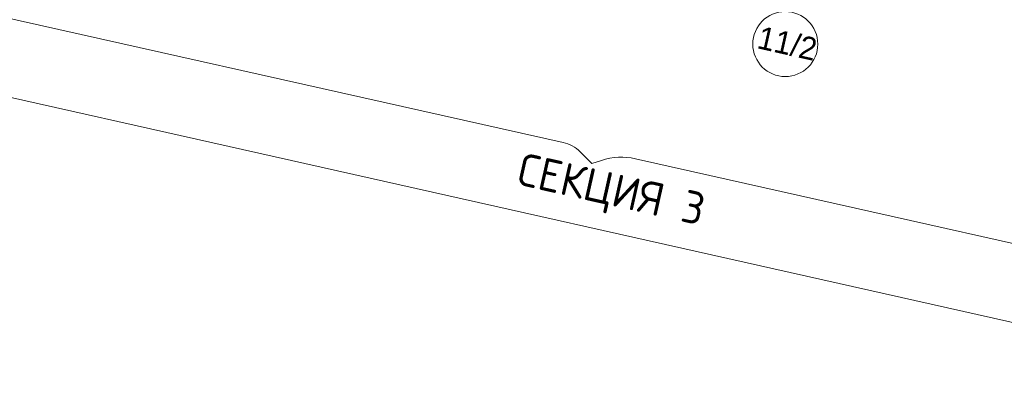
# Model space of a CAD drawing. Header units: millimetres. Extents: x -7218511 to -6645009, y 6003432 to 6221853.
# Tile 135 of 147: x -7163581 to -7148438, y 6116614 to 6122191. Entities that reach past the tile are written whole.
import ezdxf
from ezdxf.enums import TextEntityAlignment as Align

# ---------------------------------------------------------------- set-up
doc = ezdxf.new("R2010")
doc.units = ezdxf.units.MM
doc.header["$MEASUREMENT"] = 0
doc.layers.add('АР-Чертеж-Оси_Осевые размеры.АР', color=7, linetype='Continuous')
doc.layers.add('АР-Чертеж-Оси_Осевые размеры.АР_Ном._пера__1', color=7, linetype='Continuous', lineweight=0)
doc.layers.add('АР-Чертеж-Оси_Осевые размеры.АР_Ном._пера__120', color=7, linetype='Continuous', lineweight=0)
doc.styles.add('РЎР“Р•РќР•Р\xa0Р\x98Р\xa0_РЎРўР\x98Р›Р¬_1', font='GOST_Common.ttf')
doc.styles.add('РЎР“Р•РќР•Р\xa0Р\x98Р\xa0_РЎРўР\x98Р›Р¬_4', font='GOTHIC.TTF')
doc.dimstyles.new('СГЕНЕРИР_СТИЛЬ__8', dxfattribs={"dimtxt": 400, "dimasz": 332.5, "dimexe": 0.18, "dimexo": 0.0625, "dimgap": 0, "dimtad": 1, "dimdec": 0, "dimzin": 0, "dimdsep": 46, "dimtxsty": 'РЎР“Р•РќР•Р\xa0Р\x98Р\xa0_РЎРўР\x98Р›Р¬_4', "dimblk": 'ARROWHEAD_6', "dimblk1": 'ARROWHEAD_6', "dimblk2": 'ARROWHEAD_6', "dimcen": 0.09, "dimse1": 1, "dimse2": 1, "dimclrd": 7, "dimclre": 7, "dimclrt": 7, "dimazin": 0, "dimtfac": 1, "dimtdec": 4, "dimtmove": 0, "dimatfit": 3, "dimfxl": 1, "dimtolj": 1, "dimtzin": 0, "dimarcsym": 0})

# ---------------------------------------------------------------- blocks, each defined once
blk = doc.blocks.new('Стандартный Маркер Сетки[8]_3', base_point=(-7146699, 6144554))
at = {"layer": 'АР-Чертеж-Оси_Осевые размеры.АР_Ном._пера__120', "color": 7, "linetype": 'Continuous', "lineweight": 0}
blk.add_circle((-7151806, 6121817), 500, dxfattribs=at)
at = {"layer": 'АР-Чертеж-Оси_Осевые размеры.АР_Ном._пера__120', "color": 7, "lineweight": 0, "style": 'РЎР“Р•РќР•Р\xa0Р\x98Р\xa0_РЎРўР\x98Р›Р¬_4'}
blk.add_attdef('AC_MarkerText_1', text='', height=350, rotation=347.3417, dxfattribs=at).set_placement((-7151736, 6121998), align=Align.TOP_CENTER)
blk = doc.blocks.new('Стандартный Маркер Сетки[37]_3', base_point=(-7146699, 6144554))
at = {"layer": 'АР-Чертеж-Оси_Осевые размеры.АР_Ном._пера__120', "color": 7, "linetype": 'Continuous', "lineweight": 0}
blk.add_circle((-7151806, 6121817), 500, dxfattribs=at)
at = {"layer": 'АР-Чертеж-Оси_Осевые размеры.АР_Ном._пера__120', "color": 7, "lineweight": 0, "style": 'РЎР“Р•РќР•Р\xa0Р\x98Р\xa0_РЎРўР\x98Р›Р¬_4'}
blk.add_attdef('AC_MarkerText_1', text='', height=350, rotation=347.3417, dxfattribs=at).set_placement((-7151736, 6121998), align=Align.TOP_CENTER)
blk = doc.blocks.new('*D539', base_point=(-6566190, 6562678))
at = {"layer": 'АР-Чертеж-Оси_Осевые размеры.АР_Ном._пера__1', "color": 7, "linetype": 'Continuous', "lineweight": 0, "transparency": 16777216}
for p, q in [((-7151330, 6123935), (-7147144, 6122995)), ((-7147216, 6122675), (-7147072, 6123315)), ((-7146935, 6123127), (-7147353, 6122863)), ((-7147144, 6122995), (-7146071, 6122754)), ((-7145862, 6122886), (-7146280, 6122622))]:
    blk.add_line(p, q, dxfattribs=at)
blk = doc.blocks.new('ARROWHEAD_6')
at = {"color": 0, "linetype": 'Continuous', "lineweight": 0}
for p, q in [((-0.5, -0.5), (0.5, 0.5)), ((0, 0), (-1, 0))]:
    blk.add_line(p, q, dxfattribs=at)
blk = doc.blocks.new('*D563', base_point=(-6566190, 6562678))
at = {"layer": 'АР-Чертеж-Оси_Осевые размеры.АР_Ном._пера__1', "color": 7, "linetype": 'Continuous', "lineweight": 0, "transparency": 16777216}
for p, q in [((-7187101, 6131230), (-7165470, 6126372)), ((-7165542, 6126052), (-7165398, 6126692)), ((-7165261, 6126504), (-7165679, 6126240)), ((-7165470, 6126372), (-7142677, 6121253)), ((-7142749, 6120933), (-7142605, 6121573)), ((-7142886, 6121121), (-7142468, 6121385)), ((-7142677, 6121253), (-7142421, 6121196))]:
    blk.add_line(p, q, dxfattribs=at)
at = {"layer": 'АР-Чертеж-Оси_Осевые размеры.АР_Ном._пера__1', "color": 7, "lineweight": 0, "transparency": 16777216, "insert": (-7154896, 6124079), "char_height": 400, "attachment_point": 7, "rotation": 347.3417, "style": 'РЎР“Р•РќР•Р\xa0Р\x98Р\xa0_РЎРўР\x98Р›Р¬_4'}
blk.add_mtext('\\A1;{\\pql;\\fCentury Gothic|b0|i0|c204|p0;\\W1.000000;23\xa0360}', dxfattribs=at)

msp = doc.modelspace()

# ---------------------------------------------------------------- linework, layer by layer
at = {"layer": 'АР-Чертеж-Оси_Осевые размеры.АР_Ном._пера__120', "color": 7, "linetype": 'Continuous', "lineweight": 0}
for points in [[(-7166157.3, 6123310, 0.4142136), (-7165750.3, 6122667.1), (-7155223.3, 6120302.8, -0.1418046), (-7154961.2, 6120158.7), (-7154779.5, 6119977.4)], [(-7166583.4, 6121413.1), (-7166437.5, 6121461.7, -0.1365629), (-7165913.1, 6121488.2), (-7144267.5, 6116626.7, 0.4142136), (-7143624.6, 6117033.8)], [(-7154779.5, 6119977.4), (-7154633.7, 6120026.1, -0.1365629), (-7154109.2, 6120052.6), (-7144007.6, 6117783.8, 0.4142136), (-7143364.7, 6118190.9)]]:
    msp.add_lwpolyline(points, format="xyb", dxfattribs=at)

# ---------------------------------------------------------------- block references
at = {"layer": 'АР-Чертеж-Оси_Осевые размеры.АР', "color": 8, "linetype": 'Continuous', "lineweight": 15}
for name in ['Стандартный Маркер Сетки[8]_3', 'Стандартный Маркер Сетки[37]_3']:
    msp.add_blockref(name, (-7146699.2, 6144553.5), dxfattribs=at).add_auto_attribs({'AC_MarkerText_1': '11/2'})

# ---------------------------------------------------------------- texts
at = {"layer": 'АР-Чертеж-Оси_Осевые размеры.АР_Ном._пера__1', "color": 7, "linetype": 'Continuous', "lineweight": 0, "insert": (-7154561.4, 6119209.5), "char_height": 500, "attachment_point": 8, "rotation": 347.34172, "style": 'РЎР“Р•РќР•Р\xa0Р\x98Р\xa0_РЎРўР\x98Р›Р¬_1'}
msp.add_mtext('\\A1;{\\pqc;\\fGOST Common|b0|i0|c204|p0;\\W1.000000;СЕКЦИЯ \\fGOST Common|b0|i0|c204|p0;\\W1.000000;3}', dxfattribs=at)

# ---------------------------------------------------------------- dimensions: what is measured, and where the dimension line sits
at = {"layer": 'АР-Чертеж-Оси_Осевые размеры.АР', "color": 7, "linetype": 'Continuous', "lineweight": 0}
for base, p1, p2, picture, middle in [((-7142677.4, 6121253.1), (-7165787.4, 6124957.3), (-7142595.3, 6121618.3), '*D563', (-7154034.6, 6124090.8)), ((-7146071, 6122754), (-7147294.9, 6122324.5), (-7146437.1, 6121123.8), '*D539', (-7146441.8, 6123698.2))]:
    dim = msp.add_linear_dim(base=base, p1=p1, p2=p2, angle=347.34172, dimstyle='СГЕНЕРИР_СТИЛЬ__8', dxfattribs=at)
    dim.commit()
    dim.dimension.update_dxf_attribs({"geometry": picture, "text_midpoint": middle, "dimtype": 160, "text_rotation": 347.34172})

doc.saveas('drawing.dxf')
